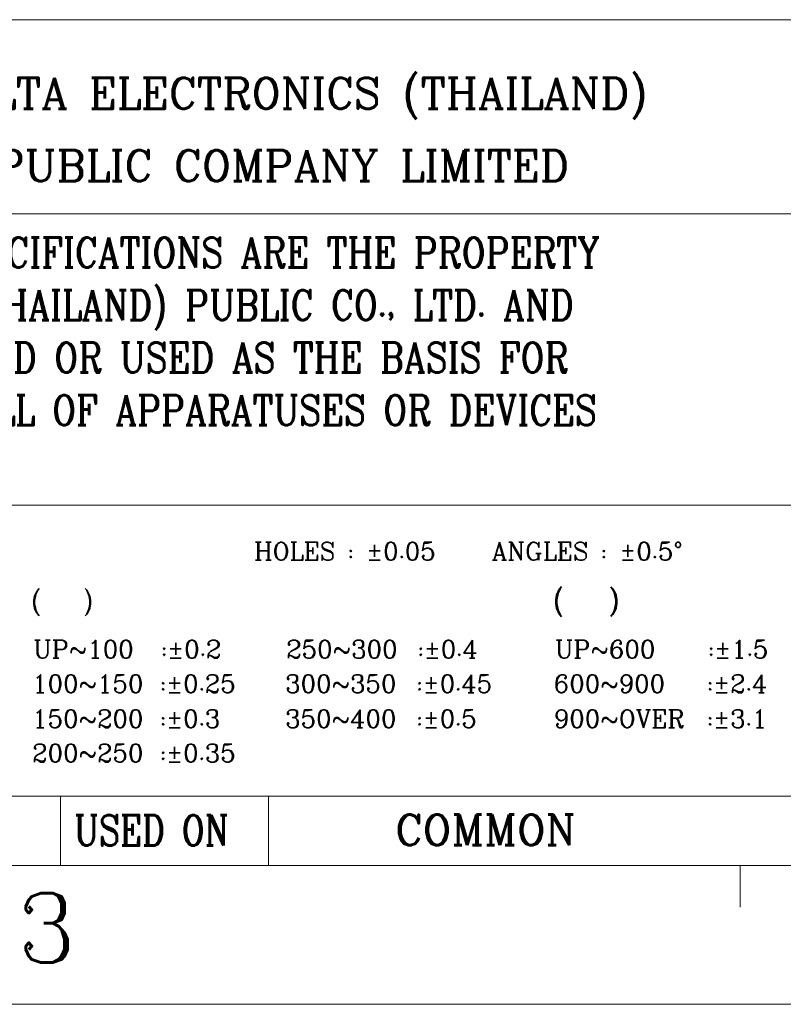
# Model space of a CAD drawing. Header units: inches. Extents: x -123 to 4816, y -2998 to 548.
# Tile 69 of 148: x 1346 to 1494, y -2998 to -2808. Entities that reach past the tile are written whole.
import ezdxf
from ezdxf.enums import TextEntityAlignment as Align

# ---------------------------------------------------------------- set-up
doc = ezdxf.new("R2010")
doc.units = ezdxf.units.IN
doc.header["$MEASUREMENT"] = 0
doc.layers.get('0').update_dxf_attribs({"lineweight": 0})
doc.styles.add('ROMANC', font='romanc')

msp = doc.modelspace()

# ---------------------------------------------------------------- linework, layer by layer
at = {"color": 3}
for p, q in [((1753.126, -2808.073), (1244.586, -2808.073)), ((1753.126, -2845.544), (1244.586, -2845.544)), ((1244.586, -2845.544), (1498.856, -2845.544)), ((1753.126, -2901.751), (1244.586, -2901.751)), ((1498.856, -2957.959), (1244.586, -2957.959)), ((1354.323, -2957.959), (1354.323, -2971.341)), ((1394.471, -2957.959), (1394.471, -2971.341)), ((1753.126, -2971.341), (682.515, -2971.341))]:
    msp.add_line(p, q, dxfattribs=at)
at = {"color": 2}
msp.add_line((1485.473, -2971.341), (1485.473, -2979.371), dxfattribs=at)
at = {"color": 4}
msp.add_line((655.749, -2998.106), (1779.891, -2998.106), dxfattribs=at)

# ---------------------------------------------------------------- texts
at = {"color": 3, "style": 'ROMANC'}
for s, height, p in [('DELTA ELECTRONICS (THAILAND)', 5.99542, (1330.007, -2825.271)), (' PUBLIC COMPANY LIMITED', 5.99542, (1337.633, -2839.245)), ('HOLES : %%P0.05   ANGLES : %%P0.5%%D', 3.47949, (1391.674, -2912.413)), ('(   )', 3.4795, (1348.58, -2921.998)), ('(   )', 3.728, (1449.248, -2921.998)), ('UP~100', 3.4795, (1349.046, -2931.309)), (':%%P0.2', 3.4795, (1373.717, -2931.309)), ('250~300', 3.4795, (1397.869, -2931.309)), (':%%P0.4', 3.4795, (1423.223, -2931.309)), ('UP~600', 3.4795, (1449.714, -2931.309)), (':%%P1.5', 3.4795, (1479.275, -2931.309)), ('100~150', 3.4795, (1348.839, -2937.969)), (':%%P0.25', 3.4795, (1373.51, -2937.969)), ('300~350', 3.4795, (1397.662, -2937.969)), (':%%P0.45', 3.4795, (1423.016, -2937.969)), ('600~900', 3.4795, (1449.507, -2937.969)), (':%%P2.4', 3.4795, (1479.068, -2937.969)), ('150~200', 3.4795, (1348.839, -2944.72)), (':%%P0.3', 3.4795, (1373.51, -2944.72)), ('350~400', 3.4795, (1397.662, -2944.72)), (':%%P0.5', 3.4795, (1423.016, -2944.72)), ('900~OVER', 3.4795, (1449.507, -2944.72)), (':%%P3.1', 3.4795, (1479.068, -2944.72)), ('200~250', 3.4795, (1348.839, -2951.37)), (':%%P0.35', 3.4795, (1373.51, -2951.37)), ('COMMON', 5.8884, (1418.916, -2967.393))]:
    msp.add_text(s, height=height, dxfattribs=at).set_placement(p)
for s, height, width, p in [('THESE DRAWINGS AND SPECIFICATIONS ARE THE PROPERTY', 5.77059, 0.85, (1250.109, -2855.901)), ('OF DELTA ELECTRONICS (THAILAND) PUBLIC CO., LTD. AND', 5.77059, 0.85, (1250.109, -2866.04)), ('SHALL NOT BE REPRODUCED OR USED AS THE BASIS FOR', 5.77059, 0.85, (1250.109, -2876.178)), ('THE MANUFACTURE OR SELL OF APPARATUSES OR DEVICES', 5.77059, 0.85, (1250.109, -2886.317)), ('USED ON', 5.8884, 0.8, (1356.914, -2967.47))]:
    msp.add_text(s, height=height, dxfattribs=dict(at, width=width)).set_placement(p)
at = {"color": 1, "style": 'ROMANC'}
msp.add_text('3', height=13.383, dxfattribs=at).set_placement((1351.663, -2983.373), align=Align.MIDDLE)

doc.saveas('drawing.dxf')
